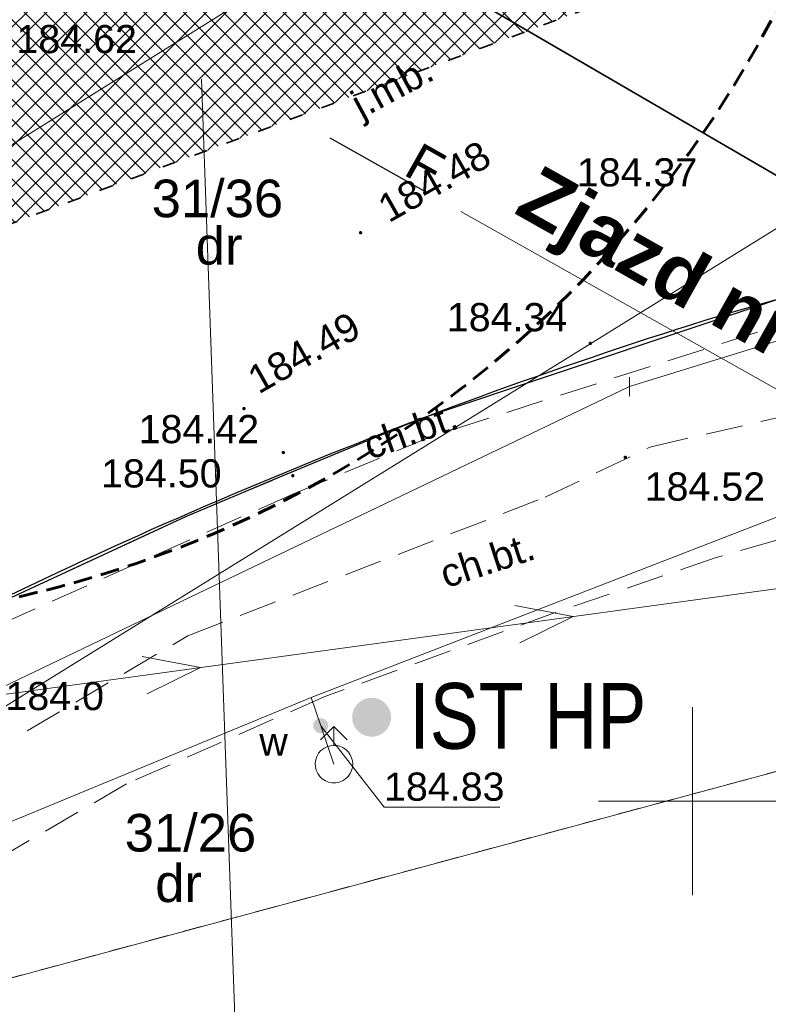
# Model space of a CAD drawing. Extents: x 8014 to 6635291, y -5609 to 5765892.
# Tile 36 of 158: x 6601182 to 6601202, y 5731745 to 5731771. Entities that reach past the tile are written whole.
import ezdxf
from ezdxf.enums import TextEntityAlignment as Align

# ---------------------------------------------------------------- set-up
doc = ezdxf.new("R2010")
doc.units = 0
for name, pattern in [('ACAD_ISO03W100', [30, 12, -18]), ('DASHED', [0.75, 0.5, -0.25]), ('HIDDEN', [0.375, 0.25, -0.125]), ('PRZER1-1', [1, 0.5, -0.5]), ('PRZER2-1', [1.5, 1, -0.5]), ('PRZER3-1', [2, 1.5, -0.5])]:
    doc.linetypes.add(name, pattern=pattern)
doc.layers.get('0').update_dxf_attribs({"linetype": 'CONTINUOUS'})
for name, color, linetype in [('!E-L Oprawy', 7, 'CONTINUOUS'), ('A-SZRAF- DROGI', 130, 'CONTINUOUS'), ('A_opis', 7, 'CONTINUOUS'), ('a_zieleń', 80, 'CONTINUOUS')]:
    doc.layers.add(name, color=color, linetype=linetype)
for name, color, linetype, lineweight in [('!m_linie przekrojowe', 170, 'CONTINUOUS', 20), ('a_krawężnik', 7, 'CONTINUOUS', 30), ('a_krawężnik_najazdowy', 7, 'DASHED', 35), ('EGDE_O', 7, 'CONTINUOUS', 18), ('GESDZI', 7, 'CONTINUOUS', 18), ('GESDZI_O', 7, 'CONTINUOUS', 18), ('GSLKRW', 7, 'CONTINUOUS', 25), ('GSPWPS', 7, 'CONTINUOUS', 13), ('GSPWPS_O', 7, 'CONTINUOUS', 13), ('GSSKOA', 7, 'CONTINUOUS', 18), ('GSSKOA_O', 7, 'CONTINUOUS', 18), ('GSSKOD', 7, 'CONTINUOUS', 18), ('GSSKOD_O', 7, 'CONTINUOUS', 18), ('GUPPRZ_O', 7, 'CONTINUOUS', 18), ('GUPZCP', 7, 'CONTINUOUS', 18), ('OPIS', 7, 'CONTINUOUS', 0), ('Ramka sekcyjna', 7, 'CONTINUOUS', 18), ('T_odn', 7, 'CONTINUOUS', 35), ('T_str.ochr.8m', 40, 'HIDDEN', 60)]:
    doc.layers.add(name, color=color, linetype=linetype, lineweight=lineweight)
for name, color, linetype, lineweight, true_color in [('EGUG_O', 7, 'CONTINUOUS', 18, 0x008000), ('GESUZY', 7, 'CONTINUOUS', 18, 0x008000), ('GULEPR', 1, 'CONTINUOUS', 18, 0xff0000), ('GULWPR', 5, 'CONTINUOUS', 18, 0x0000ff), ('GUPWDT', 5, 'CONTINUOUS', 18, 0x0000ff), ('GUPWZA', 5, 'CONTINUOUS', 18, 0x0000ff), ('GUPWZA_O', 5, 'CONTINUOUS', 18, 0x0000ff)]:
    doc.layers.add(name, color=color, linetype=linetype, lineweight=lineweight, true_color=true_color)
doc.styles.add('Arial', font='arial.ttf')
pattern_1 = [(45, (3365827.47042, 2822255.7523), (-0.265165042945, 0.265165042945), []), (135, (3365827.47042, 2822255.7523), (-0.265165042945, -0.265165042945), [])]

# ---------------------------------------------------------------- blocks, each defined once
blk = doc.blocks.new('D_GSPWPS1')
blk.add_hatch(color=0).paths.add_polyline_path([(-0.045, 0), (-0.043467, -0.011647), (-0.038971, -0.0225), (-0.03182, -0.03182), (-0.0225, -0.038971), (-0.011647, -0.043467), (0, -0.045), (0.011647, -0.043467), (0.0225, -0.038971), (0.03182, -0.03182), (0.038971, -0.0225), (0.043467, -0.011647), (0.045, 0), (0.043467, 0.011647), (0.038971, 0.0225), (0.03182, 0.03182), (0.0225, 0.038971), (0.011647, 0.043467), (0, 0.045), (-0.011647, 0.043467), (-0.0225, 0.038971), (-0.03182, 0.03182), (-0.038971, 0.0225), (-0.043467, 0.011647)])
blk = doc.blocks.new('D_GUPZCP1')
at = {"color": 0}
blk.add_lwpolyline([(0, 0.25), (0, -0.25)], dxfattribs=at)
blk = doc.blocks.new('D_GUPWDT1')
at = {"color": 0}
for points in [[(-0.353553, 0.646447), (0, 1), (0.353553, 0.646447)], [(0, 0.5), (0, 1)]]:
    blk.add_lwpolyline(points, dxfattribs=at)
blk.add_lwpolyline([(0, 0.5), (0.086824, 0.492404), (0.17101, 0.469846), (0.25, 0.433013), (0.321394, 0.383022), (0.383022, 0.321394), (0.433013, 0.25), (0.469846, 0.17101), (0.492404, 0.086824), (0.5, 0), (0.492404, -0.086824), (0.469846, -0.17101), (0.433013, -0.25), (0.377875, -0.32743), (0.309079, -0.393027), (0.229113, -0.444418), (0.140866, -0.479746), (0.047528, -0.497736), (-0.047528, -0.497736), (-0.140866, -0.479746), (-0.229113, -0.444418), (-0.309079, -0.393027), (-0.377875, -0.32743), (-0.433013, -0.25), (-0.4725, -0.163534), (-0.494911, -0.071157), (-0.499434, 0.023791), (-0.485906, 0.117879), (-0.454816, 0.207708), (-0.407288, 0.290028), (-0.34504, 0.361867), (-0.27032, 0.420627), (-0.185831, 0.464184), (-0.094626, 0.490964)], close=True, dxfattribs=at)
blk = doc.blocks.new('D_GUPWZA1')
blk.add_hatch(color=0).paths.add_polyline_path([(-0.2, 0), (-0.193185, -0.051764), (-0.173205, -0.1), (-0.141421, -0.141421), (-0.1, -0.173205), (-0.051764, -0.193185), (0, -0.2), (0.051764, -0.193185), (0.1, -0.173205), (0.141421, -0.141421), (0.173205, -0.1), (0.193185, -0.051764), (0.2, 0), (0.193185, 0.051764), (0.173205, 0.1), (0.141421, 0.141421), (0.1, 0.173205), (0.051764, 0.193185), (0, 0.2), (-0.051764, 0.193185), (-0.1, 0.173205), (-0.141421, 0.141421), (-0.173205, 0.1), (-0.193185, 0.051764)])
blk = doc.blocks.new('D_SUEP1')
at = {"color": 0}
blk.add_lwpolyline([(-0.75, -0.5), (0.75, 0), (-0.75, 0.5)], dxfattribs=at)
blk = doc.blocks.new('A$7E951AD102022D')
at = {"layer": 'A_opis', "linetype": 'HIDDEN', "transparency": 33554687}
h = blk.add_hatch(color=256, dxfattribs=at)
h.dxf.hatch_style = 1
h.paths.add_polyline_path([(1.037, 0.87, 1), (0, 0.87, 1)])
at = {"layer": 'A_opis', "style": 'Arial', "width": 0.8}
blk.add_text('IST HP', height=1.75, dxfattribs=at).set_placement((4.672, 0.905), align=Align.MIDDLE_CENTER)

msp = doc.modelspace()

# ---------------------------------------------------------------- hatches: boundary and pattern name
at = {"layer": 'A-SZRAF- DROGI', "linetype": 'ByBlock', "lineweight": 0}
h = msp.add_hatch(dxfattribs=at)
h.set_pattern_fill('ANSI37', color=253, scale=3, style=0)
h.set_pattern_definition(pattern_1)
h.paths.add_polyline_path([(6601164.801, 5731825.446), (6601168.791, 5731826.948), (6601168.821, 5731824.474), (6601166.454, 5731823.503)])
edge = h.paths.add_edge_path()
edge.add_line((6601172.476, 5731825.895), (6601172.411, 5731828.026))
edge.add_line((6601172.411, 5731828.026), (6601173.992, 5731828.189))
edge.add_arc((6601186.035, 5732243.68), 415.666, 268.33976, 269.91165)
edge.add_line((6601185.394, 5731828.015), (6601205.043, 5731828.193))
edge.add_line((6601205.043, 5731828.193), (6601225.232, 5731828.343))
edge.add_line((6601225.232, 5731828.343), (6601245.168, 5731828.586))
edge.add_line((6601245.168, 5731828.586), (6601245.543, 5731828.59))
edge.add_line((6601245.543, 5731828.59), (6601246.884, 5731826.594))
edge.add_line((6601246.884, 5731826.594), (6601221.79, 5731826.309))
edge.add_line((6601221.79, 5731826.309), (6601205.136, 5731826.031))
edge.add_line((6601205.136, 5731826.031), (6601185.273, 5731825.848))
edge.add_line((6601185.273, 5731825.848), (6601173.834, 5731826.053))
edge.add_line((6601173.834, 5731826.053), (6601172.476, 5731825.895))
edge = h.paths.add_edge_path()
edge.add_line((6601111.994, 5731733.86), (6601109.203, 5731750.836))
edge.add_line((6601109.203, 5731750.836), (6601106.88, 5731760.994))
edge.add_line((6601106.88, 5731760.994), (6601102.557, 5731779.174))
edge.add_line((6601102.557, 5731779.174), (6601096.809, 5731802.335))
edge.add_line((6601096.809, 5731802.335), (6601093.394, 5731815.076))
edge.add_arc((6601112.891, 5731821.407), 20.499, 186.6456, 197.9903, ccw=False)
edge.add_arc((6601104.1, 5731821.197), 11.772, 157.0931, 190.5857, ccw=False)
edge.add_line((6601093.257, 5731825.779), (6601095.519, 5731824.743))
edge.add_line((6601095.519, 5731824.743), (6601101.325, 5731802.801))
edge.add_line((6601101.325, 5731802.801), (6601106.886, 5731780.522))
edge.add_line((6601106.886, 5731780.522), (6601111.376, 5731762.136))
edge.add_line((6601111.376, 5731762.136), (6601116.585, 5731733.745))
edge.add_line((6601116.585, 5731733.745), (6601117.929, 5731724.497))
edge.add_line((6601117.929, 5731724.497), (6601120.175, 5731712.999))
edge.add_line((6601120.175, 5731712.999), (6601122.074, 5731714.127))
edge.add_line((6601122.074, 5731714.127), (6601119.954, 5731724.963))
edge.add_line((6601119.954, 5731724.963), (6601118.634, 5731734.045))
edge.add_line((6601118.634, 5731734.045), (6601113.329, 5731762.836))
edge.add_line((6601113.329, 5731762.836), (6601108.915, 5731781.012))
edge.add_line((6601108.915, 5731781.012), (6601103.286, 5731803.464))
edge.add_line((6601103.286, 5731803.464), (6601098.333, 5731822.44))
edge.add_line((6601098.333, 5731822.44), (6601100.26, 5731826.8))
edge.add_line((6601100.26, 5731826.8), (6601104.18, 5731826.61))
edge.add_line((6601104.18, 5731826.61), (6601124.59, 5731825.705))
edge.add_arc((6601125.61, 5731847.683), 22.002, 254.8648, 267.342, ccw=False)
edge.add_line((6601119.866, 5731826.445), (6601114.202, 5731827.977))
edge.add_arc((6601110.334, 5731814.504), 14.017, 73.981, 84.7293)
edge.add_line((6601111.621, 5731828.462), (6601104.31, 5731828.801))
edge.add_line((6601104.31, 5731828.801), (6601098.736, 5731829.044))
edge.add_arc((6601099.468, 5731836.321), 7.313, 237.4214, 264.2566, ccw=False)
edge.add_line((6601095.53, 5731830.158), (6601092.874, 5731826.011))
edge.add_arc((6601101.918, 5731821.944), 9.917, 155.786, 175.0174)
edge.add_arc((6601112.86, 5731821.402), 20.868, 176.144, 198.0523)
edge.add_line((6601093.019, 5731814.935), (6601096.416, 5731802.213))
edge.add_line((6601096.416, 5731802.213), (6601102.139, 5731779.125))
edge.add_line((6601102.139, 5731779.125), (6601106.492, 5731760.912))
edge.add_line((6601106.492, 5731760.912), (6601108.825, 5731750.719))
edge.add_line((6601108.825, 5731750.719), (6601111.607, 5731733.785))
edge.add_line((6601111.607, 5731733.785), (6601115.11, 5731713.014))
edge.add_line((6601115.11, 5731713.014), (6601115.783, 5731710.389))
edge.add_line((6601115.783, 5731710.389), (6601116.123, 5731710.591))
edge.add_line((6601116.123, 5731710.591), (6601115.488, 5731713.094))
edge.add_line((6601115.488, 5731713.094), (6601113.741, 5731723.477))
edge.add_line((6601113.741, 5731723.477), (6601111.994, 5731733.86))
h = msp.add_hatch(dxfattribs=at)
h.set_pattern_fill('ANSI37', color=256, scale=3, style=0)
h.set_pattern_definition(pattern_1)
edge = h.paths.add_edge_path()
edge.add_line((6601170.448, 5731775.447), (6601175.899, 5731779.261))
edge.add_line((6601175.899, 5731779.261), (6601185.054, 5731774.097))
edge.add_arc((6601194.88, 5731791.517), 20, 240.5744, 286.1139)
edge.add_line((6601200.431, 5731772.303), (6601175.798, 5731763.104))
edge.add_arc((6601172.875, 5731767.763), 5.5, 302.1018, 60.5744)
edge.add_line((6601175.577, 5731772.554), (6601170.448, 5731775.447))
at = {"layer": 'a_zieleń', "transparency": 33554687}
h = msp.add_hatch(dxfattribs=at)
h.set_pattern_fill('ANSI31', color=256, scale=2, angle=0.5416)
h.set_pattern_definition([(45.54155787, (6600987.53512, 5732094.77134), (-0.1784396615, 0.175097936), [])])
edge = h.paths.add_edge_path()
edge.add_line((6601184.523, 5731785.715), (6601184.767, 5731785.473))
edge.add_line((6601184.767, 5731785.473), (6601208.79, 5731802.27))
edge.add_line((6601208.79, 5731802.27), (6601211.05, 5731814.48))
edge.add_line((6601211.05, 5731814.48), (6601142.151, 5731813.823))
edge.add_arc((6601143.698, 5731819.102), 5.501, 253.6603, 270.5475)
edge.add_line((6601143.751, 5731813.601), (6601191.034, 5731814.053))
edge.add_arc((6601191.122, 5731812.113), 1.942, 359.8374, 92.594, ccw=False)
edge.add_line((6601193.063, 5731812.108), (6601193.074, 5731811.004))
edge.add_line((6601193.074, 5731811.004), (6601197.383, 5731811.045))
edge.add_line((6601197.383, 5731811.045), (6601197.425, 5731806.621))
edge.add_line((6601197.425, 5731806.621), (6601199.732, 5731806.642))
edge.add_line((6601199.732, 5731806.642), (6601199.803, 5731799.171))
edge.add_line((6601199.803, 5731799.171), (6601197.516, 5731797.165))
edge.add_line((6601197.516, 5731797.165), (6601194.216, 5731797.133))
edge.add_line((6601194.216, 5731797.133), (6601194.251, 5731793.47))
edge.add_arc((6601191.538, 5731793.658), 2.72, 281.0894, 356.0358, ccw=False)
edge.add_line((6601192.061, 5731790.989), (6601185.152, 5731786.156))
edge.add_arc((71774552.687, -87417922.681), 113685689.918, 124.97904394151, 124.97904432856)
h.paths.add_polyline_path([(6601204.906, 5731809.178), (6601202.577, 5731808.579), (6601203.741, 5731808.879)], flags=16)

# ---------------------------------------------------------------- linework, layer by layer
at = {"layer": '!m_linie przekrojowe', "lineweight": 25}
msp.add_lwpolyline([(6601190.355, 5731767.659), (6601192.969, 5731766.187)], dxfattribs=at)
at = {"layer": '!m_linie przekrojowe', "color": 0}
msp.add_lwpolyline([(6601193.84, 5731765.696), (6601203.424, 5731760.296)], dxfattribs=at)
at = {"layer": 'a_krawężnik'}
msp.add_line((6601200.324, 5731762.793), (6601200.324, 5731762.793), dxfattribs=at)
for centre, radius, start, end in [((6601242.138, 5731623.511, 10.08), 145.423, 88.80118, 106.71036), ((6601241.242, 5731632.404, 10.08), 136.658, 107.42271, 117.99285)]:
    msp.add_arc(centre, radius, start, end, dxfattribs=at)
at = {"layer": 'a_krawężnik_najazdowy', "linetype": 'ACAD_ISO03W100', "ltscale": 0.03}
msp.add_lwpolyline([(6601175.798, 5731763.104), (6601200.431, 5731772.303)], dxfattribs=at)
at = {"layer": 'GESDZI', "color": 8, "linetype": 'Continuous', "lineweight": 18, "elevation": 10.22}
for points in [[(6601140.46, 5731754.47), (6601154.4, 5731764.22), (6601208.79, 5731802.27), (6601216.42, 5731789), (6601201.69, 5731779.82), (6601182.14, 5731767.62), (6601162.6, 5731755.43), (6601143.05, 5731743.24), (6601137.31, 5731752.26)], [(6601145.65, 5731730.16), (6601139.4, 5731740.97), (6601143.05, 5731743.24), (6601162.6, 5731755.43), (6601182.14, 5731767.62), (6601201.69, 5731779.82), (6601216.42, 5731789), (6601221.16, 5731780.75), (6601219.68, 5731779.82), (6601221.45, 5731777.18), (6601212.93, 5731771.89), (6601147.39, 5731731.24)], [(6601151.62, 5731724.81), (6601147.39, 5731731.24), (6601212.93, 5731771.89), (6601222.65, 5731756.31), (6601181.7, 5731745.25)]]:
    msp.add_lwpolyline(points, close=True, dxfattribs=at)
msp.add_lwpolyline([(6601162.327, 5731703.292), (6601149.73, 5731723.59), (6601151.62, 5731724.81), (6601181.7, 5731745.25), (6601222.65, 5731756.31), (6601241.34, 5731726.35), (6601228.574, 5731718.287)], dxfattribs=at)
at = {"layer": 'GESUZY', "color": 8, "linetype": 'PRZER1-1', "lineweight": 18, "elevation": 10.08}
for points in [[(6601130.865, 5731696.171), (6601127.94, 5731709.49), (6601130.38, 5731711.07), (6601149.73, 5731723.59), (6601151.62, 5731724.81), (6601181.7, 5731745.25), (6601222.65, 5731756.31), (6601233.52, 5731759.25), (6601267.26, 5731757.23), (6601273.62, 5731746.75), (6601270.32, 5731744.66), (6601270.57, 5731744.27), (6601241.58, 5731725.97), (6601229.88, 5731718.583)], [(6601279.68, 5731729.855), (6601270.57, 5731744.27), (6601270.32, 5731744.66), (6601273.62, 5731746.75), (6601267.26, 5731757.23), (6601233.52, 5731759.25), (6601222.65, 5731756.31), (6601181.7, 5731745.25), (6601151.62, 5731724.81), (6601149.73, 5731723.59), (6601130.38, 5731711.07), (6601127.94, 5731709.49), (6601130.865, 5731696.171)]]:
    msp.add_lwpolyline(points, dxfattribs=at)
at = {"layer": 'GSLKRW', "color": 8, "linetype": 'Continuous', "lineweight": 25, "elevation": 10.18}
msp.add_lwpolyline([(6601131.725, 5731724.507), (6601136.351, 5731727.445), (6601152.67, 5731737.74), (6601175.14, 5731751.74), (6601179.445, 5731754.298), (6601186.52, 5731757.579), (6601189.069, 5731758.65), (6601192.769, 5731760.184), (6601203.806, 5731763.875)], dxfattribs=at)
at = {"layer": 'GSSKOA', "color": 8, "linetype": 'PRZER3-1', "lineweight": 18, "elevation": 10.18}
msp.add_lwpolyline([(6601179.445, 5731754.298), (6601186.52, 5731757.579), (6601192.769, 5731760.184), (6601203.806, 5731763.875), (6601209, 5731764.99), (6601216.08, 5731766.5), (6601220.181, 5731767.264), (6601230.549, 5731768.472), (6601239.19, 5731768.93), (6601244.833, 5731768.93), (6601258.19, 5731768.51), (6601268.633, 5731767.947), (6601271.452, 5731767.709), (6601285.764, 5731767.197), (6601298.398, 5731766.626), (6601297.609, 5731772.963)], dxfattribs=at)
at = {"layer": 'GSSKOD', "color": 8, "linetype": 'PRZER2-1', "lineweight": 18, "elevation": 10.18}
for points in [[(6601136.351, 5731727.445), (6601152.67, 5731737.74), (6601175.14, 5731751.74), (6601179.445, 5731754.298), (6601186.52, 5731757.579), (6601192.769, 5731760.184), (6601203.806, 5731763.875), (6601209, 5731764.99), (6601216.08, 5731766.5), (6601220.181, 5731767.264), (6601230.549, 5731768.472), (6601239.19, 5731768.93)], [(6601258.19, 5731768.51), (6601258.18, 5731767.95), (6601238.71, 5731768.23), (6601229.754, 5731767.736), (6601216.11, 5731765.95), (6601209.73, 5731764.69), (6601203.155, 5731762.942), (6601193.058, 5731759.71), (6601189.368, 5731758.176), (6601179.713, 5731753.873), (6601175.35, 5731751.41), (6601152.91, 5731737.41), (6601136.396, 5731726.986), (6601136.351, 5731727.445)], [(6601137.37, 5731723.955), (6601177.14, 5731748.82), (6601186.574, 5731754.4), (6601196.081, 5731758.09), (6601198.894, 5731759.437), (6601216.58, 5731763.49), (6601223.414, 5731764.648), (6601230.488, 5731765.551), (6601239.48, 5731765.93), (6601268.51, 5731765.658)], [(6601268.38, 5731763.784), (6601238.28, 5731762.9), (6601224.298, 5731761.88), (6601216.83, 5731760.41), (6601209.447, 5731759.005), (6601200.623, 5731756.485), (6601196.369, 5731755.028), (6601190.223, 5731752.784), (6601184.949, 5731750.465), (6601178.56, 5731746.74), (6601141.118, 5731722.837), (6601138.948, 5731721.454), (6601137.37, 5731723.955)]]:
    msp.add_lwpolyline(points, dxfattribs=at)
at = {"layer": 'GULEPR', "color": 8, "linetype": 'Continuous', "lineweight": 18, "elevation": 10.14}
for points in [[(6601306.96, 5731745.05), (6601301.204, 5731748.459), (6601280.937, 5731764.598), (6601277.86, 5731766.426), (6601265.054, 5731766.568), (6601234.496, 5731766.671), (6601216.264, 5731766.585), (6601198.322, 5731761.035), (6601180.977, 5731752.718)], [(6601255.92, 5731760.78), (6601217.691, 5731757.772), (6601181.22, 5731752.78), (6601141.24, 5731726.67)]]:
    msp.add_lwpolyline(points, dxfattribs=at)
at = {"layer": 'GULWPR', "color": 8, "linetype": 'Continuous', "lineweight": 18, "elevation": 10.14}
for points in [[(6601163.427, 5731742.118), (6601165.146, 5731743.193), (6601176.734, 5731747.333), (6601189.857, 5731752.765), (6601218.112, 5731763.722), (6601261.535, 5731763.006), (6601280.645, 5731762.692)], [(6601189.857, 5731752.765), (6601190.112, 5731752.01), (6601190.463, 5731750.987)]]:
    msp.add_lwpolyline(points, dxfattribs=at)
at = {"layer": 'GUPPRZ_O', "color": 8, "linetype": 'Continuous', "lineweight": 13, "elevation": 10.8, "flags": 128}
msp.add_lwpolyline([(6601190.112, 5731752.01), (6601191.794, 5731749.841), (6601194.874, 5731749.841)], dxfattribs=at)
at = {"layer": 'OPIS', "linetype": 'Continuous'}
msp.add_line((6601187.891, 5731742.582), (6601186.939, 5731769.22), dxfattribs=at)
at = {"layer": 'Ramka sekcyjna', "color": 8, "linetype": 'Continuous', "lineweight": 18, "elevation": 100, "flags": 128}
for points in [[(6601200, 5731750), (6601200, 5731752.5)], [(6601200, 5731750), (6601200, 5731752.5)], [(6601200, 5731750), (6601197.5, 5731750)], [(6601200, 5731750), (6601197.5, 5731750)], [(6601200, 5731750), (6601202.5, 5731750)], [(6601200, 5731750), (6601200, 5731747.5)], [(6601200, 5731750), (6601200, 5731747.5)], [(6601200, 5731750), (6601202.5, 5731750)]]:
    msp.add_lwpolyline(points, dxfattribs=at)
at = {"layer": 'T_odn'}
msp.add_lwpolyline([(6601208.545, 5731762.985), (6601180.811, 5731779.124), (6601181.977, 5731780.231)], dxfattribs=at)
at = {"layer": 'T_str.ochr.8m', "color": 202, "ltscale": 2, "elevation": 0}
msp.add_lwpolyline([(6601175.396, 5731816.722, -0.301537), (6601203.187, 5731798.326, -0.217818), (6601203.187, 5731773.095, -0.301537), (6601175.396, 5731754.698), (6601169.235, 5731754.698, -0.301372), (6601141.463, 5731773.095, -0.217755), (6601141.463, 5731798.326, -0.301643), (6601169.254, 5731816.722), (6601175.396, 5731816.722)], format="xyb", dxfattribs=at)

# ---------------------------------------------------------------- block references
at = {"layer": '!E-L Oprawy'}
msp.add_blockref('A$7E951AD102022D', (6601190.946, 5731751.366), dxfattribs=at)
at = {"layer": 'GSPWPS', "color": 8, "linetype": 'Continuous', "lineweight": 13}
for p in [(6601196.17, 5731766.113, 10.08), (6601191.17, 5731765.13, 10.08), (6601197.279, 5731762.185, 10.08), (6601188.07, 5731760.45, 10.08), (6601189.116, 5731759.281, 10.08), (6601198.21, 5731759.153, 10.08), (6601189.369, 5731758.666, 10.08)]:
    msp.add_blockref('D_GSPWPS1', p, dxfattribs=at)
at = {"layer": 'GULEPR', "color": 8, "linetype": 'Continuous', "lineweight": 18, "rotation": 7.794631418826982}
for p in [(6601196.081, 5731754.814, 10.14), (6601186.174, 5731753.458, 10.14)]:
    msp.add_blockref('D_SUEP1', p, dxfattribs=at)
at = {"layer": 'GUPWDT', "color": 8, "linetype": 'Continuous', "lineweight": 18}
msp.add_blockref('D_GUPWDT1', (6601190.463, 5731750.987, 10.16), dxfattribs=at)
at = {"layer": 'GUPWZA', "color": 8, "linetype": 'Continuous', "lineweight": 18}
msp.add_blockref('D_GUPWZA1', (6601190.112, 5731752.01, 10.16), dxfattribs=at)
at = {"layer": 'GUPZCP', "color": 8, "linetype": 'Continuous', "lineweight": 18}
msp.add_blockref('D_GUPZCP1', (6601198.322, 5731761.035, 10.16), dxfattribs=at)

# ---------------------------------------------------------------- texts
at = {"layer": '!m_linie przekrojowe', "lineweight": 25, "insert": (6601193.018, 5731766.274), "char_height": 1, "width": 3, "attachment_point": 9, "rotation": 330.6017, "style": 'Arial'}
msp.add_mtext('F', dxfattribs=at)
at = {"layer": '!m_linie przekrojowe', "color": 0, "insert": (6601203.515, 5731760.474), "char_height": 1.5, "width": 11.00928, "attachment_point": 9, "rotation": 330.6017, "style": 'Arial'}
msp.add_mtext('{\\fArial|b1|i0|c238|p34;Zjazd nr 2}', dxfattribs=at)
at = {"layer": 'EGDE_O', "color": 8, "linetype": 'Continuous', "lineweight": 0, "style": 'Arial'}
for s, p in [('31/36', (6601187.364, 5731765.544, 10.8)), ('31/26', (6601186.648, 5731748.662, 10.8))]:
    msp.add_text(s, height=1, dxfattribs=at).set_placement(p, align=Align.CENTER)
at = {"layer": 'EGUG_O', "color": 8, "linetype": 'Continuous', "lineweight": 0, "style": 'Arial'}
for p in [(6601187.409, 5731764.283, 10.8), (6601186.331, 5731747.317, 10.8)]:
    msp.add_text('dr', height=1, dxfattribs=at).set_placement(p, align=Align.CENTER)
at = {"layer": 'GESDZI_O', "color": 8, "linetype": 'Continuous', "lineweight": 0, "style": 'Arial'}
msp.add_text('31/26', height=1, dxfattribs=at).set_placement((6601186.648, 5731748.662, 10.8), align=Align.CENTER)
at = {"layer": 'GSPWPS_O', "color": 8, "linetype": 'Continuous', "lineweight": 0, "style": 'Arial'}
for s, p in [('184.62', (6601182.02, 5731769.91, 10.8)), ('184.37', (6601196.92, 5731766.363, 10.8)), ('184.34', (6601193.464, 5731762.509, 10.8)), ('184.42', (6601185.268, 5731759.53, 10.8)), ('184.50', (6601184.271, 5731758.351, 10.8)), ('184.52', (6601198.724, 5731758.001, 10.8))]:
    msp.add_text(s, height=0.75, dxfattribs=at).set_placement(p)
for s, rotation, p in [('184.48', 29.5915, (6601191.92, 5731765.38, 10.8)), ('184.49', 29.7001, (6601188.458, 5731760.821, 10.8))]:
    msp.add_text(s, height=0.75, rotation=rotation, dxfattribs=at).set_placement(p)
at = {"layer": 'GSSKOA_O', "color": 8, "linetype": 'Continuous', "lineweight": 0, "style": 'Arial'}
msp.add_text('j.mb.', height=0.75, rotation=28.3216, dxfattribs=at).set_placement((6601192.187, 5731768.693, 10.8), align=Align.CENTER)
at = {"layer": 'GSSKOD_O', "color": 8, "linetype": 'Continuous', "lineweight": 0, "style": 'Arial'}
for rotation, p in [(19.5819, (6601192.628, 5731759.511, 10.8)), (18.1798, (6601194.656, 5731756.064, 10.8))]:
    msp.add_text('ch.bt.', height=0.75, rotation=rotation, dxfattribs=at).set_placement(p, align=Align.CENTER)
at = {"layer": 'GUPPRZ_O', "color": 8, "linetype": 'Continuous', "lineweight": 0, "style": 'Arial'}
for s, p in [('184.0', (6601181.727, 5731752.425, 10.8)), ('184.83', (6601191.794, 5731750.014, 10.8))]:
    msp.add_text(s, height=0.75, dxfattribs=at).set_placement(p)
at = {"layer": 'GUPWZA_O', "color": 8, "linetype": 'Continuous', "lineweight": 0, "style": 'Arial'}
msp.add_text('w', height=0.75, dxfattribs=at).set_placement((6601189.235, 5731751.212, 10.8), align=Align.RIGHT)

doc.saveas('drawing.dxf')
